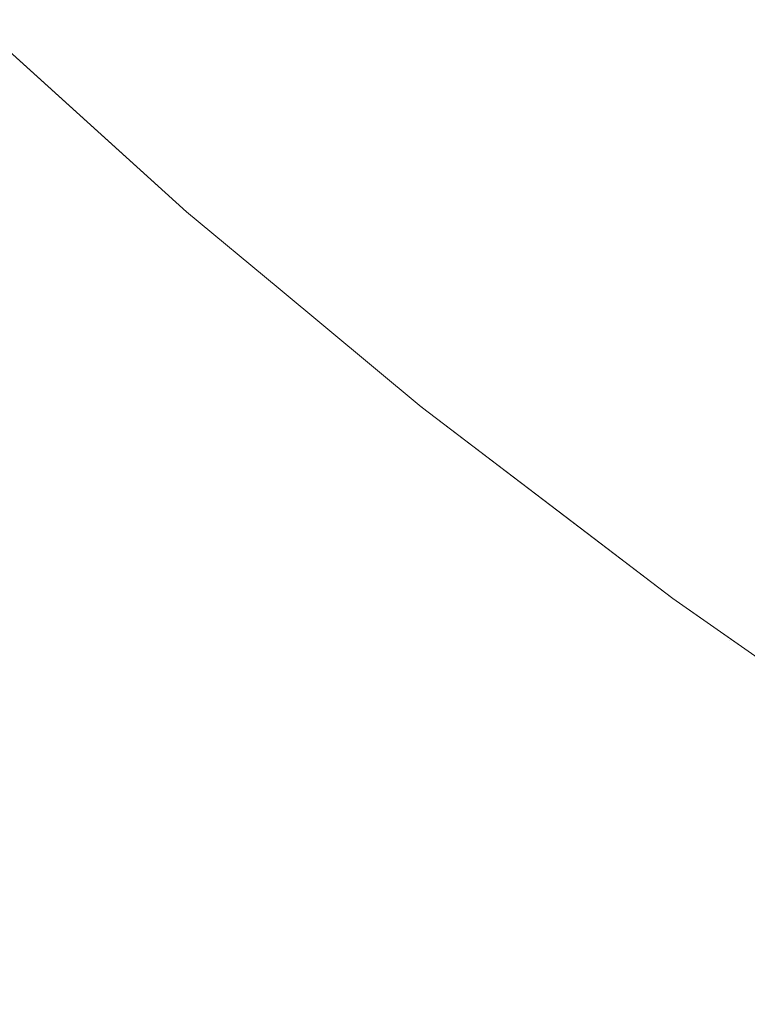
# Model space of a CAD drawing. Header units: centimetres. Extents: x -44.1 to 45.2, y 4.2 to 6.
# Tile 154 of 256: x -14.0431 to -14.0184, y 4.5599 to 4.5934. Entities that reach past the tile are written whole.
import ezdxf

# ---------------------------------------------------------------- set-up
doc = ezdxf.new("R2010")
doc.units = ezdxf.units.CM
doc.header["$LTSCALE"] = 2.54
doc.layers.add('Lucido design-1', color=7, linetype='Continuous')

# ---------------------------------------------------------------- blocks, each defined once
blk = doc.blocks.new('Gruppo-4-1')
at = {"color": 7, "linetype": 'Continuous', "lineweight": 9}
blk.add_3dface([(-43.918995, 5.900212, -2276.22217), (-43.918995, 4.300212, -2276.22217), (45.04592, 4.300212, -2276.22217), (45.04592, 5.900212, -2276.22217)], dxfattribs=at)
for points, invisible_edges in [([(-14.029356, 4.597718, -2276.678496), (-14.025119, 4.593876, -2276.678496), (-14.026603, 4.593277, -2276.680769), (-14.030863, 4.597141, -2276.680769)], 15), ([(-14.04173, 4.592984, -2276.706291), (-14.045943, 4.597013, -2276.706291), (-14.045369, 4.597221, -2276.703974), (-14.041165, 4.593201, -2276.703974)], 15), ([(-14.041165, 4.593201, -2276.703974), (-14.045369, 4.597221, -2276.703974), (-14.044712, 4.59746, -2276.701649), (-14.040518, 4.593448, -2276.701649)], 15), ([(-14.042215, 4.592799, -2276.7086), (-14.046435, 4.596835, -2276.7086), (-14.045943, 4.597013, -2276.706291), (-14.04173, 4.592984, -2276.706291)], 15), ([(-14.030863, 4.597141, -2276.680769), (-14.026603, 4.593277, -2276.680769), (-14.028001, 4.592714, -2276.683058), (-14.032283, 4.596598, -2276.683058)], 15), ([(-14.043202, 4.592422, -2276.715456), (-14.047437, 4.596472, -2276.715456), (-14.04718, 4.596564, -2276.713185), (-14.042949, 4.592518, -2276.713185)], 15), ([(-14.042949, 4.592518, -2276.713185), (-14.04718, 4.596564, -2276.713185), (-14.046847, 4.596685, -2276.710899), (-14.042621, 4.592644, -2276.710899)], 15), ([(-14.042621, 4.592644, -2276.710899), (-14.046847, 4.596685, -2276.710899), (-14.046435, 4.596835, -2276.7086), (-14.042215, 4.592799, -2276.7086)], 15), ([(-14.032283, 4.596598, -2276.683058), (-14.028001, 4.592714, -2276.683058), (-14.029312, 4.592185, -2276.68536), (-14.033616, 4.596088, -2276.68536)], 15), ([(-14.015792, 4.59212, -2276.671794), (-14.020157, 4.595877, -2276.671794), (-14.018335, 4.596611, -2276.669608), (-14.014, 4.592881, -2276.669608)], 15), ([(-14.033616, 4.596088, -2276.68536), (-14.029312, 4.592185, -2276.68536), (-14.030538, 4.591691, -2276.687674), (-14.034861, 4.595612, -2276.687674)], 15), ([(-14.017501, 4.591394, -2276.674006), (-14.021896, 4.595175, -2276.674006), (-14.020157, 4.595877, -2276.671794), (-14.015792, 4.59212, -2276.671794)], 15), ([(-14.034861, 4.595612, -2276.687674), (-14.030538, 4.591691, -2276.687674), (-14.031678, 4.591231, -2276.689995), (-14.036019, 4.595169, -2276.689995)], 15), ([(-14.036019, 4.595169, -2276.689995), (-14.031678, 4.591231, -2276.689995), (-14.032732, 4.590806, -2276.692323), (-14.03709, 4.594759, -2276.692323)], 15), ([(-14.019128, 4.590702, -2276.676241), (-14.02355, 4.594508, -2276.676241), (-14.021896, 4.595175, -2276.674006), (-14.017501, 4.591394, -2276.674006)], 15), ([(-14.03709, 4.594759, -2276.692323), (-14.032732, 4.590806, -2276.692323), (-14.033701, 4.590415, -2276.694654), (-14.038075, 4.594383, -2276.694654)], 15), ([(-14.038075, 4.594383, -2276.694654), (-14.033701, 4.590415, -2276.694654), (-14.034586, 4.590059, -2276.696987), (-14.038974, 4.594039, -2276.696987)], 15), ([(-14.02067, 4.590047, -2276.678496), (-14.025119, 4.593876, -2276.678496), (-14.02355, 4.594508, -2276.676241), (-14.019128, 4.590702, -2276.676241)], 15), ([(-14.038974, 4.594039, -2276.696987), (-14.034586, 4.590059, -2276.696987), (-14.035387, 4.589736, -2276.699319), (-14.039788, 4.593727, -2276.699319)], 15), ([(-14.022129, 4.589427, -2276.680769), (-14.026603, 4.593277, -2276.680769), (-14.025119, 4.593876, -2276.678496), (-14.02067, 4.590047, -2276.678496)], 15), ([(-14.039788, 4.593727, -2276.699319), (-14.035387, 4.589736, -2276.699319), (-14.036105, 4.589446, -2276.701649), (-14.040518, 4.593448, -2276.701649)], 15), ([(-14.037456, 4.58685, -2276.92217), (-14.043501, 4.592321, -2276.92217), (-14.044674, 4.593383, -2276.72217), (-14.039036, 4.588281, -2276.72217)], 10), ([(-14.043485, 4.592313, -2276.71995), (-14.039026, 4.588268, -2276.71995), (-14.039036, 4.588281, -2276.72217), (-14.044674, 4.593383, -2276.72217)], 11), ([(-14.041165, 4.593201, -2276.703974), (-14.036742, 4.589189, -2276.703974), (-14.037299, 4.588965, -2276.706291), (-14.04173, 4.592984, -2276.706291)], 15), ([(-14.040518, 4.593448, -2276.701649), (-14.036105, 4.589446, -2276.701649), (-14.036742, 4.589189, -2276.703974), (-14.041165, 4.593201, -2276.703974)], 15), ([(-14.023503, 4.588843, -2276.683058), (-14.028001, 4.592714, -2276.683058), (-14.026603, 4.593277, -2276.680769), (-14.022129, 4.589427, -2276.680769)], 15), ([(-14.04173, 4.592984, -2276.706291), (-14.037299, 4.588965, -2276.706291), (-14.037776, 4.588772, -2276.7086), (-14.042215, 4.592799, -2276.7086)], 15), ([(-14.042949, 4.592518, -2276.713185), (-14.038498, 4.588481, -2276.713185), (-14.038747, 4.588381, -2276.715456), (-14.043202, 4.592422, -2276.715456)], 15), ([(-14.042621, 4.592644, -2276.710899), (-14.038175, 4.588611, -2276.710899), (-14.038498, 4.588481, -2276.713185), (-14.042949, 4.592518, -2276.713185)], 15), ([(-14.042215, 4.592799, -2276.7086), (-14.037776, 4.588772, -2276.7086), (-14.038175, 4.588611, -2276.710899), (-14.042621, 4.592644, -2276.710899)], 15), ([(-14.024793, 4.588295, -2276.68536), (-14.029312, 4.592185, -2276.68536), (-14.028001, 4.592714, -2276.683058), (-14.023503, 4.588843, -2276.683058)], 15), ([(-14.043813, 4.592188, -2276.928615), (-14.039349, 4.588138, -2276.928615), (-14.039518, 4.58807, -2276.930287), (-14.043985, 4.592122, -2276.930287)], 15), ([(-14.043682, 4.592238, -2276.926967), (-14.03922, 4.58819, -2276.926967), (-14.039349, 4.588138, -2276.928615), (-14.043813, 4.592188, -2276.928615)], 15), ([(-14.043591, 4.592273, -2276.925344), (-14.03913, 4.588226, -2276.925344), (-14.03922, 4.58819, -2276.926967), (-14.043682, 4.592238, -2276.926967)], 15), ([(-14.039077, 4.588248, -2276.923745), (-14.03913, 4.588226, -2276.925344), (-14.043591, 4.592273, -2276.925344), (-14.043537, 4.592293, -2276.923745)], 15), ([(-14.043537, 4.592293, -2276.923745), (-14.043501, 4.592321, -2276.92217), (-14.037456, 4.58685, -2276.92217), (-14.039077, 4.588248, -2276.923745)], 13), ([(-14.04338, 4.592354, -2276.717712), (-14.038922, 4.58831, -2276.717712), (-14.039026, 4.588268, -2276.71995), (-14.043485, 4.592313, -2276.71995)], 15), ([(-14.043202, 4.592422, -2276.715456), (-14.038747, 4.588381, -2276.715456), (-14.038922, 4.58831, -2276.717712), (-14.04338, 4.592354, -2276.717712)], 15), ([(-14.025997, 4.587783, -2276.687674), (-14.030538, 4.591691, -2276.687674), (-14.029312, 4.592185, -2276.68536), (-14.024793, 4.588295, -2276.68536)], 15), ([(-14.044461, 4.59194, -2276.933702), (-14.039986, 4.587881, -2276.933702), (-14.040289, 4.587759, -2276.935444), (-14.044768, 4.591822, -2276.935444)], 15), ([(-14.044201, 4.59204, -2276.931982), (-14.03973, 4.587985, -2276.931982), (-14.039986, 4.587881, -2276.933702), (-14.044461, 4.59194, -2276.933702)], 15), ([(-14.043985, 4.592122, -2276.930287), (-14.039518, 4.58807, -2276.930287), (-14.03973, 4.587985, -2276.931982), (-14.044201, 4.59204, -2276.931982)], 15), ([(-14.045532, 4.59153, -2276.938998), (-14.04104, 4.587456, -2276.938998), (-14.041493, 4.587274, -2276.940809), (-14.045992, 4.591354, -2276.940809)], 15), ([(-14.045125, 4.591686, -2276.93721), (-14.040639, 4.587618, -2276.93721), (-14.04104, 4.587456, -2276.938998), (-14.045532, 4.59153, -2276.938998)], 15), ([(-14.044768, 4.591822, -2276.935444), (-14.040289, 4.587759, -2276.935444), (-14.040639, 4.587618, -2276.93721), (-14.045125, 4.591686, -2276.93721)], 15), ([(-14.027118, 4.587307, -2276.689995), (-14.031678, 4.591231, -2276.689995), (-14.030538, 4.591691, -2276.687674), (-14.025997, 4.587783, -2276.687674)], 15), ([(-14.046507, 4.591157, -2276.942641), (-14.042, 4.587069, -2276.942641), (-14.042563, 4.586842, -2276.944493), (-14.04708, 4.590938, -2276.944493)], 15), ([(-14.045992, 4.591354, -2276.940809), (-14.041493, 4.587274, -2276.940809), (-14.042, 4.587069, -2276.942641), (-14.046507, 4.591157, -2276.942641)], 15), ([(-14.028154, 4.586867, -2276.692323), (-14.032732, 4.590806, -2276.692323), (-14.031678, 4.591231, -2276.689995), (-14.027118, 4.587307, -2276.689995)], 15), ([(-14.017501, 4.591394, -2276.674006), (-14.012893, 4.58763, -2276.674006), (-14.014491, 4.586915, -2276.676241), (-14.019128, 4.590702, -2276.676241)], 15), ([(-14.04708, 4.590938, -2276.944493), (-14.042563, 4.586842, -2276.944493), (-14.043185, 4.586591, -2276.946366), (-14.047712, 4.590697, -2276.946366)], 15), ([(-14.029107, 4.586462, -2276.694654), (-14.033701, 4.590415, -2276.694654), (-14.032732, 4.590806, -2276.692323), (-14.028154, 4.586867, -2276.692323)], 15), ([(-14.019128, 4.590702, -2276.676241), (-14.014491, 4.586915, -2276.676241), (-14.016005, 4.586237, -2276.678496), (-14.02067, 4.590047, -2276.678496)], 15), ([(-14.029977, 4.586093, -2276.696987), (-14.034586, 4.590059, -2276.696987), (-14.033701, 4.590415, -2276.694654), (-14.029107, 4.586462, -2276.694654)], 15), ([(-14.030765, 4.585758, -2276.699319), (-14.035387, 4.589736, -2276.699319), (-14.034586, 4.590059, -2276.696987), (-14.029977, 4.586093, -2276.696987)], 15), ([(-14.02067, 4.590047, -2276.678496), (-14.016005, 4.586237, -2276.678496), (-14.017438, 4.585596, -2276.680769), (-14.022129, 4.589427, -2276.680769)], 15), ([(-14.031471, 4.585458, -2276.701649), (-14.036105, 4.589446, -2276.701649), (-14.035387, 4.589736, -2276.699319), (-14.030765, 4.585758, -2276.699319)], 15), ([(-14.032644, 4.584959, -2276.706291), (-14.037299, 4.588965, -2276.706291), (-14.036742, 4.589189, -2276.703974), (-14.032097, 4.585192, -2276.703974)], 15), ([(-14.032097, 4.585192, -2276.703974), (-14.036742, 4.589189, -2276.703974), (-14.036105, 4.589446, -2276.701649), (-14.031471, 4.585458, -2276.701649)], 15), ([(-14.022129, 4.589427, -2276.680769), (-14.017438, 4.585596, -2276.680769), (-14.018787, 4.584992, -2276.683058), (-14.023503, 4.588843, -2276.683058)], 15), ([(-14.033113, 4.58476, -2276.7086), (-14.037776, 4.588772, -2276.7086), (-14.037299, 4.588965, -2276.706291), (-14.032644, 4.584959, -2276.706291)], 15), ([(-14.023503, 4.588843, -2276.683058), (-14.018787, 4.584992, -2276.683058), (-14.020053, 4.584425, -2276.68536), (-14.024793, 4.588295, -2276.68536)], 15), ([(-14.034068, 4.584354, -2276.715456), (-14.038747, 4.588381, -2276.715456), (-14.038498, 4.588481, -2276.713185), (-14.033824, 4.584458, -2276.713185)], 15), ([(-14.033824, 4.584458, -2276.713185), (-14.038498, 4.588481, -2276.713185), (-14.038175, 4.588611, -2276.710899), (-14.033506, 4.584593, -2276.710899)], 15), ([(-14.033506, 4.584593, -2276.710899), (-14.038175, 4.588611, -2276.710899), (-14.037776, 4.588772, -2276.7086), (-14.033113, 4.58476, -2276.7086)], 15), ([(-14.034826, 4.584032, -2276.930287), (-14.039518, 4.58807, -2276.930287), (-14.039349, 4.588138, -2276.928615), (-14.03466, 4.584103, -2276.928615)], 15), ([(-14.03466, 4.584103, -2276.928615), (-14.039349, 4.588138, -2276.928615), (-14.03922, 4.58819, -2276.926967), (-14.034533, 4.584157, -2276.926967)], 15), ([(-14.034533, 4.584157, -2276.926967), (-14.03922, 4.58819, -2276.926967), (-14.03913, 4.588226, -2276.925344), (-14.034445, 4.584194, -2276.925344)], 15), ([(-14.034393, 4.584216, -2276.923745), (-14.034445, 4.584194, -2276.925344), (-14.03913, 4.588226, -2276.925344), (-14.039077, 4.588248, -2276.923745)], 15), ([(-14.034393, 4.584216, -2276.923745), (-14.039077, 4.588248, -2276.923745), (-14.037456, 4.58685, -2276.92217)], 11), ([(-14.039036, 4.588281, -2276.72217), (-14.037456, 4.58685, -2276.72217), (-14.037456, 4.58685, -2276.92217)], 10), ([(-14.037456, 4.58685, -2276.72217), (-14.039036, 4.588281, -2276.72217), (-14.039026, 4.588268, -2276.71995)], 10), ([(-14.034342, 4.584238, -2276.71995), (-14.039026, 4.588268, -2276.71995), (-14.038922, 4.58831, -2276.717712), (-14.03424, 4.584281, -2276.717712)], 15), ([(-14.037456, 4.58685, -2276.72217), (-14.039026, 4.588268, -2276.71995), (-14.034342, 4.584238, -2276.71995)], 11), ([(-14.03424, 4.584281, -2276.717712), (-14.038922, 4.58831, -2276.717712), (-14.038747, 4.588381, -2276.715456), (-14.034068, 4.584354, -2276.715456)], 15), ([(-14.024793, 4.588295, -2276.68536), (-14.020053, 4.584425, -2276.68536), (-14.021237, 4.583895, -2276.687674), (-14.025997, 4.587783, -2276.687674)], 15), ([(-14.035584, 4.58371, -2276.935444), (-14.040289, 4.587759, -2276.935444), (-14.039986, 4.587881, -2276.933702), (-14.035286, 4.583837, -2276.933702)], 15), ([(-14.035286, 4.583837, -2276.933702), (-14.039986, 4.587881, -2276.933702), (-14.03973, 4.587985, -2276.931982), (-14.035034, 4.583944, -2276.931982)], 15), ([(-14.035034, 4.583944, -2276.931982), (-14.03973, 4.587985, -2276.931982), (-14.039518, 4.58807, -2276.930287), (-14.034826, 4.584032, -2276.930287)], 15), ([(-14.036322, 4.583397, -2276.938998), (-14.04104, 4.587456, -2276.938998), (-14.040639, 4.587618, -2276.93721), (-14.035928, 4.583564, -2276.93721)], 15), ([(-14.035928, 4.583564, -2276.93721), (-14.040639, 4.587618, -2276.93721), (-14.040289, 4.587759, -2276.935444), (-14.035584, 4.58371, -2276.935444)], 15), ([(-14.025997, 4.587783, -2276.687674), (-14.021237, 4.583895, -2276.687674), (-14.022337, 4.583402, -2276.689995), (-14.027118, 4.587307, -2276.689995)], 15), ([(-14.037266, 4.582995, -2276.942641), (-14.042, 4.587069, -2276.942641), (-14.041493, 4.587274, -2276.940809), (-14.036768, 4.583207, -2276.940809)], 15), ([(-14.036768, 4.583207, -2276.940809), (-14.041493, 4.587274, -2276.940809), (-14.04104, 4.587456, -2276.938998), (-14.036322, 4.583397, -2276.938998)], 15), ([(-14.027118, 4.587307, -2276.689995), (-14.022337, 4.583402, -2276.689995), (-14.023355, 4.582947, -2276.692323), (-14.028154, 4.586867, -2276.692323)], 15), ([(-14.038432, 4.5825, -2276.946366), (-14.043185, 4.586591, -2276.946366), (-14.042563, 4.586842, -2276.944493), (-14.03782, 4.58276, -2276.944493)], 15), ([(-14.03782, 4.58276, -2276.944493), (-14.042563, 4.586842, -2276.944493), (-14.042, 4.587069, -2276.942641), (-14.037266, 4.582995, -2276.942641)], 15), ([(-14.037456, 4.58685, -2276.92217), (-14.034342, 4.584264, -2276.92217), (-14.034393, 4.584216, -2276.923745)], 10), ([(-14.034342, 4.584264, -2276.92217), (-14.037456, 4.58685, -2276.92217), (-14.037456, 4.58685, -2276.72217), (-14.034342, 4.584264, -2276.72217)], 10), ([(-14.034342, 4.584238, -2276.71995), (-14.034342, 4.584264, -2276.72217), (-14.037456, 4.58685, -2276.72217)], 9), ([(-14.028154, 4.586867, -2276.692323), (-14.023355, 4.582947, -2276.692323), (-14.02429, 4.582528, -2276.694654), (-14.029107, 4.586462, -2276.694654)], 15), ([(-14.039103, 4.582215, -2276.948259), (-14.043868, 4.586316, -2276.948259), (-14.043185, 4.586591, -2276.946366), (-14.038432, 4.5825, -2276.946366)], 15), ([(-14.029107, 4.586462, -2276.694654), (-14.02429, 4.582528, -2276.694654), (-14.025145, 4.582146, -2276.696987), (-14.029977, 4.586093, -2276.696987)], 15), ([(-14.039835, 4.581904, -2276.95017), (-14.044613, 4.586016, -2276.95017), (-14.043868, 4.586316, -2276.948259), (-14.039103, 4.582215, -2276.948259)], 15), ([(-14.040632, 4.581565, -2276.952099), (-14.045424, 4.585689, -2276.952099), (-14.044613, 4.586016, -2276.95017), (-14.039835, 4.581904, -2276.95017)], 15), ([(-14.029977, 4.586093, -2276.696987), (-14.025145, 4.582146, -2276.696987), (-14.025918, 4.581799, -2276.699319), (-14.030765, 4.585758, -2276.699319)], 15), ([(-14.041495, 4.581199, -2276.954044), (-14.046301, 4.585335, -2276.954044), (-14.045424, 4.585689, -2276.952099), (-14.040632, 4.581565, -2276.952099)], 15), ([(-14.031471, 4.585458, -2276.701649), (-14.026612, 4.581489, -2276.701649), (-14.027227, 4.581214, -2276.703974), (-14.032097, 4.585192, -2276.703974)], 15), ([(-14.030765, 4.585758, -2276.699319), (-14.025918, 4.581799, -2276.699319), (-14.026612, 4.581489, -2276.701649), (-14.031471, 4.585458, -2276.701649)], 15), ([(-14.018787, 4.584992, -2276.683058), (-14.017438, 4.585596, -2276.680769), (-14.012527, 4.581788, -2276.680769), (-14.01385, 4.581164, -2276.683058)], 15), ([(-14.042426, 4.580803, -2276.956004), (-14.047248, 4.584953, -2276.956004), (-14.046301, 4.585335, -2276.954044), (-14.041495, 4.581199, -2276.954044)], 15), ([(-14.032097, 4.585192, -2276.703974), (-14.027227, 4.581214, -2276.703974), (-14.027764, 4.580973, -2276.706291), (-14.032644, 4.584959, -2276.706291)], 15), ([(-14.043427, 4.580378, -2276.957979), (-14.048266, 4.584543, -2276.957979), (-14.047248, 4.584953, -2276.956004), (-14.042426, 4.580803, -2276.956004)], 15), ([(-14.032644, 4.584959, -2276.706291), (-14.027764, 4.580973, -2276.706291), (-14.028224, 4.580767, -2276.7086), (-14.033113, 4.58476, -2276.7086)], 15), ([(-14.01385, 4.581164, -2276.683058), (-14.015092, 4.580578, -2276.68536), (-14.020053, 4.584425, -2276.68536), (-14.018787, 4.584992, -2276.683058)], 15), ([(-14.033824, 4.584458, -2276.713185), (-14.028922, 4.580455, -2276.713185), (-14.029162, 4.580347, -2276.715456), (-14.034068, 4.584354, -2276.715456)], 15), ([(-14.033506, 4.584593, -2276.710899), (-14.02861, 4.580594, -2276.710899), (-14.028922, 4.580455, -2276.713185), (-14.033824, 4.584458, -2276.713185)], 15), ([(-14.033113, 4.58476, -2276.7086), (-14.028224, 4.580767, -2276.7086), (-14.02861, 4.580594, -2276.710899), (-14.033506, 4.584593, -2276.710899)], 15), ([(-14.034533, 4.584157, -2276.926967), (-14.029619, 4.580143, -2276.926967), (-14.029743, 4.580087, -2276.928615), (-14.03466, 4.584103, -2276.928615)], 15), ([(-14.034445, 4.584194, -2276.925344), (-14.029532, 4.580182, -2276.925344), (-14.029619, 4.580143, -2276.926967), (-14.034533, 4.584157, -2276.926967)], 15), ([(-14.029481, 4.580205, -2276.923745), (-14.029532, 4.580182, -2276.925344), (-14.034445, 4.584194, -2276.925344), (-14.034393, 4.584216, -2276.923745)], 15), ([(-14.029481, 4.580205, -2276.923745), (-14.034393, 4.584216, -2276.923745), (-14.034342, 4.584264, -2276.92217)], 11), ([(-14.03424, 4.584281, -2276.717712), (-14.029331, 4.580272, -2276.717712), (-14.029431, 4.580227, -2276.71995), (-14.034342, 4.584238, -2276.71995)], 15), ([(-14.034342, 4.584264, -2276.92217), (-14.029464, 4.580212, -2276.92217), (-14.029481, 4.580205, -2276.923745)], 10), ([(-14.034342, 4.584264, -2276.72217), (-14.029464, 4.580212, -2276.72217), (-14.029464, 4.580212, -2276.92217), (-14.034342, 4.584264, -2276.92217)], 10), ([(-14.029464, 4.580212, -2276.72217), (-14.034342, 4.584264, -2276.72217), (-14.034342, 4.584238, -2276.71995)], 10), ([(-14.034342, 4.584238, -2276.71995), (-14.029431, 4.580227, -2276.71995), (-14.029464, 4.580212, -2276.72217)], 11), ([(-14.034068, 4.584354, -2276.715456), (-14.029162, 4.580347, -2276.715456), (-14.029331, 4.580272, -2276.717712), (-14.03424, 4.584281, -2276.717712)], 15), ([(-14.021237, 4.583895, -2276.687674), (-14.020053, 4.584425, -2276.68536), (-14.015092, 4.580578, -2276.68536), (-14.016253, 4.580031, -2276.687674)], 15), ([(-14.035286, 4.583837, -2276.933702), (-14.030358, 4.579812, -2276.933702), (-14.03065, 4.579681, -2276.935444), (-14.035584, 4.58371, -2276.935444)], 15), ([(-14.035034, 4.583944, -2276.931982), (-14.030111, 4.579922, -2276.931982), (-14.030358, 4.579812, -2276.933702), (-14.035286, 4.583837, -2276.933702)], 15), ([(-14.034826, 4.584032, -2276.930287), (-14.029906, 4.580014, -2276.930287), (-14.030111, 4.579922, -2276.931982), (-14.035034, 4.583944, -2276.931982)], 15), ([(-14.03466, 4.584103, -2276.928615), (-14.029743, 4.580087, -2276.928615), (-14.029906, 4.580014, -2276.930287), (-14.034826, 4.584032, -2276.930287)], 15), ([(-14.016253, 4.580031, -2276.687674), (-14.017332, 4.579522, -2276.689995), (-14.022337, 4.583402, -2276.689995), (-14.021237, 4.583895, -2276.687674)], 15), ([(-14.035928, 4.583564, -2276.93721), (-14.030989, 4.57953, -2276.93721), (-14.031376, 4.579356, -2276.938998), (-14.036322, 4.583397, -2276.938998)], 15), ([(-14.035584, 4.58371, -2276.935444), (-14.03065, 4.579681, -2276.935444), (-14.030989, 4.57953, -2276.93721), (-14.035928, 4.583564, -2276.93721)], 15), ([(-14.036768, 4.583207, -2276.940809), (-14.031813, 4.579161, -2276.940809), (-14.032303, 4.578941, -2276.942641), (-14.037266, 4.582995, -2276.942641)], 15), ([(-14.036322, 4.583397, -2276.938998), (-14.031376, 4.579356, -2276.938998), (-14.031813, 4.579161, -2276.940809), (-14.036768, 4.583207, -2276.940809)], 15), ([(-14.023355, 4.582947, -2276.692323), (-14.022337, 4.583402, -2276.689995), (-14.017332, 4.579522, -2276.689995), (-14.01833, 4.579051, -2276.692323)], 15), ([(-14.037266, 4.582995, -2276.942641), (-14.032303, 4.578941, -2276.942641), (-14.032847, 4.578698, -2276.944493), (-14.03782, 4.58276, -2276.944493)], 15), ([(-14.01833, 4.579051, -2276.692323), (-14.019248, 4.578618, -2276.694654), (-14.02429, 4.582528, -2276.694654), (-14.023355, 4.582947, -2276.692323)], 15), ([(-14.038432, 4.5825, -2276.946366), (-14.033447, 4.578429, -2276.946366), (-14.034106, 4.578134, -2276.948259), (-14.039103, 4.582215, -2276.948259)], 15), ([(-14.03782, 4.58276, -2276.944493), (-14.032847, 4.578698, -2276.944493), (-14.033447, 4.578429, -2276.946366), (-14.038432, 4.5825, -2276.946366)], 15), ([(-14.025145, 4.582146, -2276.696987), (-14.02429, 4.582528, -2276.694654), (-14.019248, 4.578618, -2276.694654), (-14.020086, 4.578223, -2276.696987)], 15), ([(-14.039103, 4.582215, -2276.948259), (-14.034106, 4.578134, -2276.948259), (-14.034826, 4.577812, -2276.95017), (-14.039835, 4.581904, -2276.95017)], 15), ([(-14.020086, 4.578223, -2276.696987), (-14.020844, 4.577866, -2276.699319), (-14.025918, 4.581799, -2276.699319), (-14.025145, 4.582146, -2276.696987)], 15), ([(-14.039835, 4.581904, -2276.95017), (-14.034826, 4.577812, -2276.95017), (-14.035608, 4.577462, -2276.952099), (-14.040632, 4.581565, -2276.952099)], 15), ([(-14.026612, 4.581489, -2276.701649), (-14.025918, 4.581799, -2276.699319), (-14.020844, 4.577866, -2276.699319), (-14.021525, 4.577545, -2276.701649)], 15), ([(-14.040632, 4.581565, -2276.952099), (-14.035608, 4.577462, -2276.952099), (-14.036455, 4.577083, -2276.954044), (-14.041495, 4.581199, -2276.954044)], 15), ([(-14.021525, 4.577545, -2276.701649), (-14.022128, 4.57726, -2276.703974), (-14.027227, 4.581214, -2276.703974), (-14.026612, 4.581489, -2276.701649)], 15), ([(-14.041495, 4.581199, -2276.954044), (-14.036455, 4.577083, -2276.954044), (-14.037369, 4.576673, -2276.956004), (-14.042426, 4.580803, -2276.956004)], 15), ([(-14.027764, 4.580973, -2276.706291), (-14.027227, 4.581214, -2276.703974), (-14.022128, 4.57726, -2276.703974), (-14.022654, 4.577012, -2276.706291)], 15), ([(-14.042426, 4.580803, -2276.956004), (-14.037369, 4.576673, -2276.956004), (-14.038352, 4.576233, -2276.957979), (-14.043427, 4.580378, -2276.957979)], 15), ([(-14.02861, 4.580594, -2276.710899), (-14.028224, 4.580767, -2276.7086), (-14.023106, 4.576799, -2276.7086), (-14.023485, 4.57662, -2276.710899)], 15), ([(-14.022654, 4.577012, -2276.706291), (-14.023106, 4.576799, -2276.7086), (-14.028224, 4.580767, -2276.7086), (-14.027764, 4.580973, -2276.706291)], 15), ([(-14.029162, 4.580347, -2276.715456), (-14.028922, 4.580455, -2276.713185), (-14.023791, 4.576476, -2276.713185), (-14.024026, 4.576365, -2276.715456)], 15), ([(-14.023485, 4.57662, -2276.710899), (-14.023791, 4.576476, -2276.713185), (-14.028922, 4.580455, -2276.713185), (-14.02861, 4.580594, -2276.710899)], 15), ([(-14.043427, 4.580378, -2276.957979), (-14.038352, 4.576233, -2276.957979), (-14.039407, 4.575761, -2276.959966), (-14.044501, 4.579922, -2276.959966)], 15), ([(-14.024474, 4.576154, -2276.926967), (-14.024596, 4.576097, -2276.928615), (-14.029743, 4.580087, -2276.928615), (-14.029619, 4.580143, -2276.926967)], 15), ([(-14.029619, 4.580143, -2276.926967), (-14.029532, 4.580182, -2276.925344), (-14.024389, 4.576194, -2276.925344), (-14.024474, 4.576154, -2276.926967)], 15), ([(-14.024339, 4.576218, -2276.923745), (-14.024389, 4.576194, -2276.925344), (-14.029532, 4.580182, -2276.925344), (-14.029481, 4.580205, -2276.923745)], 15), ([(-14.024339, 4.576218, -2276.923745), (-14.029481, 4.580205, -2276.923745), (-14.029464, 4.580212, -2276.92217)], 11), ([(-14.02429, 4.576268, -2276.72217), (-14.029464, 4.580212, -2276.72217), (-14.029431, 4.580227, -2276.71995)], 10), ([(-14.029464, 4.580212, -2276.92217), (-14.020896, 4.57368, -2276.92217), (-14.024339, 4.576218, -2276.923745)], 10), ([(-14.020896, 4.57368, -2276.92217), (-14.029464, 4.580212, -2276.92217), (-14.029464, 4.580212, -2276.72217), (-14.02429, 4.576268, -2276.72217)], 10), ([(-14.029431, 4.580227, -2276.71995), (-14.029331, 4.580272, -2276.717712), (-14.024192, 4.576287, -2276.717712), (-14.02429, 4.576241, -2276.71995)], 15), ([(-14.029431, 4.580227, -2276.71995), (-14.02429, 4.576241, -2276.71995), (-14.02429, 4.576268, -2276.72217)], 11), ([(-14.024026, 4.576365, -2276.715456), (-14.024192, 4.576287, -2276.717712), (-14.029331, 4.580272, -2276.717712), (-14.029162, 4.580347, -2276.715456)], 15), ([(-14.044501, 4.579922, -2276.959966), (-14.039407, 4.575761, -2276.959966), (-14.040535, 4.575256, -2276.961965), (-14.045649, 4.579434, -2276.961965)], 15), ([(-14.025199, 4.575812, -2276.933702), (-14.025486, 4.575677, -2276.935444), (-14.03065, 4.579681, -2276.935444), (-14.030358, 4.579812, -2276.933702)], 15), ([(-14.030358, 4.579812, -2276.933702), (-14.030111, 4.579922, -2276.931982), (-14.024957, 4.575926, -2276.931982), (-14.025199, 4.575812, -2276.933702)], 15), ([(-14.024756, 4.576021, -2276.930287), (-14.024957, 4.575926, -2276.931982), (-14.030111, 4.579922, -2276.931982), (-14.029906, 4.580014, -2276.930287)], 15), ([(-14.029906, 4.580014, -2276.930287), (-14.029743, 4.580087, -2276.928615), (-14.024596, 4.576097, -2276.928615), (-14.024756, 4.576021, -2276.930287)], 15), ([(-14.045649, 4.579434, -2276.961965), (-14.040535, 4.575256, -2276.961965), (-14.041738, 4.574718, -2276.963974), (-14.046874, 4.578913, -2276.963974)], 15), ([(-14.025818, 4.57552, -2276.93721), (-14.026197, 4.575341, -2276.938998), (-14.031376, 4.579356, -2276.938998), (-14.030989, 4.57953, -2276.93721)], 15), ([(-14.030989, 4.57953, -2276.93721), (-14.03065, 4.579681, -2276.935444), (-14.025486, 4.575677, -2276.935444), (-14.025818, 4.57552, -2276.93721)], 15), ([(-14.026626, 4.575139, -2276.940809), (-14.027106, 4.574913, -2276.942641), (-14.032303, 4.578941, -2276.942641), (-14.031813, 4.579161, -2276.940809)], 15), ([(-14.031813, 4.579161, -2276.940809), (-14.031376, 4.579356, -2276.938998), (-14.026197, 4.575341, -2276.938998), (-14.026626, 4.575139, -2276.940809)], 15), ([(-14.046874, 4.578913, -2276.963974), (-14.041738, 4.574718, -2276.963974), (-14.043018, 4.574145, -2276.96599), (-14.048178, 4.578359, -2276.96599)], 15), ([(-14.032847, 4.578698, -2276.944493), (-14.032303, 4.578941, -2276.942641), (-14.027106, 4.574913, -2276.942641), (-14.02764, 4.574661, -2276.944493)], 15), ([(-14.013078, 4.575186, -2276.692323), (-14.013977, 4.574739, -2276.694654), (-14.019248, 4.578618, -2276.694654), (-14.01833, 4.579051, -2276.692323)], 15), ([(-14.034106, 4.578134, -2276.948259), (-14.033447, 4.578429, -2276.946366), (-14.028229, 4.574383, -2276.946366), (-14.028875, 4.574079, -2276.948259)], 15), ([(-14.02764, 4.574661, -2276.944493), (-14.028229, 4.574383, -2276.946366), (-14.033447, 4.578429, -2276.946366), (-14.032847, 4.578698, -2276.944493)], 15), ([(-14.020086, 4.578223, -2276.696987), (-14.019248, 4.578618, -2276.694654), (-14.013977, 4.574739, -2276.694654), (-14.014797, 4.574331, -2276.696987)], 15), ([(-14.048178, 4.578359, -2276.96599), (-14.043018, 4.574145, -2276.96599), (-14.044378, 4.573536, -2276.968013), (-14.049563, 4.577771, -2276.968013)], 15), ([(-14.028875, 4.574079, -2276.948259), (-14.029581, 4.573746, -2276.95017), (-14.034826, 4.577812, -2276.95017), (-14.034106, 4.578134, -2276.948259)], 15), ([(-14.014797, 4.574331, -2276.696987), (-14.015541, 4.573962, -2276.699319), (-14.020844, 4.577866, -2276.699319), (-14.020086, 4.578223, -2276.696987)], 15), ([(-14.035608, 4.577462, -2276.952099), (-14.034826, 4.577812, -2276.95017), (-14.029581, 4.573746, -2276.95017), (-14.030348, 4.573384, -2276.952099)], 15), ([(-14.021525, 4.577545, -2276.701649), (-14.020844, 4.577866, -2276.699319), (-14.015541, 4.573962, -2276.699319), (-14.016207, 4.573631, -2276.701649)], 15), ([(-14.030348, 4.573384, -2276.952099), (-14.031179, 4.572992, -2276.954044), (-14.036455, 4.577083, -2276.954044), (-14.035608, 4.577462, -2276.952099)], 15), ([(-14.016207, 4.573631, -2276.701649), (-14.016798, 4.573338, -2276.703974), (-14.022128, 4.57726, -2276.703974), (-14.021525, 4.577545, -2276.701649)], 15), ([(-14.037369, 4.576673, -2276.956004), (-14.036455, 4.577083, -2276.954044), (-14.031179, 4.572992, -2276.954044), (-14.032076, 4.572569, -2276.956004)], 15), ([(-14.022654, 4.577012, -2276.706291), (-14.022128, 4.57726, -2276.703974), (-14.016798, 4.573338, -2276.703974), (-14.017314, 4.573081, -2276.706291)], 15), ([(-14.023485, 4.57662, -2276.710899), (-14.023106, 4.576799, -2276.7086), (-14.017756, 4.572861, -2276.7086), (-14.018127, 4.572677, -2276.710899)], 15), ([(-14.017314, 4.573081, -2276.706291), (-14.017756, 4.572861, -2276.7086), (-14.023106, 4.576799, -2276.7086), (-14.022654, 4.577012, -2276.706291)], 15), ([(-14.032076, 4.572569, -2276.956004), (-14.03304, 4.572114, -2276.957979), (-14.038352, 4.576233, -2276.957979), (-14.037369, 4.576673, -2276.956004)], 15), ([(-14.024026, 4.576365, -2276.715456), (-14.023791, 4.576476, -2276.713185), (-14.018427, 4.572528, -2276.713185), (-14.018657, 4.572414, -2276.715456)], 15), ([(-14.018127, 4.572677, -2276.710899), (-14.018427, 4.572528, -2276.713185), (-14.023791, 4.576476, -2276.713185), (-14.023485, 4.57662, -2276.710899)], 15), ([(-14.039407, 4.575761, -2276.959966), (-14.038352, 4.576233, -2276.957979), (-14.03304, 4.572114, -2276.957979), (-14.034074, 4.571627, -2276.959966)], 15), ([(-14.024756, 4.576021, -2276.930287), (-14.024596, 4.576097, -2276.928615), (-14.019215, 4.572137, -2276.928615), (-14.019372, 4.572059, -2276.930287)], 15), ([(-14.019096, 4.572196, -2276.926967), (-14.019215, 4.572137, -2276.928615), (-14.024596, 4.576097, -2276.928615), (-14.024474, 4.576154, -2276.926967)], 15), ([(-14.024474, 4.576154, -2276.926967), (-14.024389, 4.576194, -2276.925344), (-14.019012, 4.572237, -2276.925344), (-14.019096, 4.572196, -2276.926967)], 15), ([(-14.018964, 4.572262, -2276.923745), (-14.019012, 4.572237, -2276.925344), (-14.024389, 4.576194, -2276.925344), (-14.024339, 4.576218, -2276.923745)], 15), ([(-14.018964, 4.572262, -2276.923745), (-14.024339, 4.576218, -2276.923745), (-14.020896, 4.57368, -2276.92217)], 11), ([(-14.02429, 4.576241, -2276.71995), (-14.024192, 4.576287, -2276.717712), (-14.01882, 4.572333, -2276.717712), (-14.018916, 4.572285, -2276.71995)], 15), ([(-14.02429, 4.576268, -2276.72217), (-14.020896, 4.57368, -2276.72217), (-14.020896, 4.57368, -2276.92217)], 10), ([(-14.020896, 4.57368, -2276.72217), (-14.02429, 4.576268, -2276.72217), (-14.02429, 4.576241, -2276.71995)], 10), ([(-14.02429, 4.576241, -2276.71995), (-14.018916, 4.572285, -2276.71995), (-14.020896, 4.57368, -2276.72217)], 11), ([(-14.018657, 4.572414, -2276.715456), (-14.01882, 4.572333, -2276.717712), (-14.024192, 4.576287, -2276.717712), (-14.024026, 4.576365, -2276.715456)], 15), ([(-14.034074, 4.571627, -2276.959966), (-14.03518, 4.571105, -2276.961965), (-14.040535, 4.575256, -2276.961965), (-14.039407, 4.575761, -2276.959966)], 15), ([(-14.019807, 4.571843, -2276.933702), (-14.020087, 4.571704, -2276.935444), (-14.025486, 4.575677, -2276.935444), (-14.025199, 4.575812, -2276.933702)], 15), ([(-14.025199, 4.575812, -2276.933702), (-14.024957, 4.575926, -2276.931982), (-14.019569, 4.571961, -2276.931982), (-14.019807, 4.571843, -2276.933702)], 15), ([(-14.019372, 4.572059, -2276.930287), (-14.019569, 4.571961, -2276.931982), (-14.024957, 4.575926, -2276.931982), (-14.024756, 4.576021, -2276.930287)], 15), ([(-14.020412, 4.571542, -2276.93721), (-14.020784, 4.571357, -2276.938998), (-14.026197, 4.575341, -2276.938998), (-14.025818, 4.57552, -2276.93721)], 15), ([(-14.025818, 4.57552, -2276.93721), (-14.025486, 4.575677, -2276.935444), (-14.020087, 4.571704, -2276.935444), (-14.020412, 4.571542, -2276.93721)], 15), ([(-14.041738, 4.574718, -2276.963974), (-14.040535, 4.575256, -2276.961965), (-14.03518, 4.571105, -2276.961965), (-14.03636, 4.570549, -2276.963974)], 15), ([(-14.021204, 4.571149, -2276.940809), (-14.021675, 4.570915, -2276.942641), (-14.027106, 4.574913, -2276.942641), (-14.026626, 4.575139, -2276.940809)], 15), ([(-14.026626, 4.575139, -2276.940809), (-14.026197, 4.575341, -2276.938998), (-14.020784, 4.571357, -2276.938998), (-14.021204, 4.571149, -2276.940809)], 15), ([(-14.02764, 4.574661, -2276.944493), (-14.027106, 4.574913, -2276.942641), (-14.021675, 4.570915, -2276.942641), (-14.022197, 4.570655, -2276.944493)], 15), ([(-14.03636, 4.570549, -2276.963974), (-14.037616, 4.569956, -2276.96599), (-14.043018, 4.574145, -2276.96599), (-14.041738, 4.574718, -2276.963974)], 15), ([(-14.022197, 4.570655, -2276.944493), (-14.022774, 4.570369, -2276.946366), (-14.028229, 4.574383, -2276.946366), (-14.02764, 4.574661, -2276.944493)], 15), ([(-14.044378, 4.573536, -2276.968013), (-14.043018, 4.574145, -2276.96599), (-14.037616, 4.569956, -2276.96599), (-14.03895, 4.569327, -2276.968013)], 15), ([(-14.023407, 4.570054, -2276.948259), (-14.024099, 4.569711, -2276.95017), (-14.029581, 4.573746, -2276.95017), (-14.028875, 4.574079, -2276.948259)], 15), ([(-14.028875, 4.574079, -2276.948259), (-14.028229, 4.574383, -2276.946366), (-14.022774, 4.570369, -2276.946366), (-14.023407, 4.570054, -2276.948259)], 15), ([(-14.030348, 4.573384, -2276.952099), (-14.029581, 4.573746, -2276.95017), (-14.024099, 4.569711, -2276.95017), (-14.02485, 4.569337, -2276.952099)], 15), ([(-14.03895, 4.569327, -2276.968013), (-14.040364, 4.568661, -2276.97004), (-14.045819, 4.572891, -2276.97004), (-14.044378, 4.573536, -2276.968013)], 15), ([(-14.02485, 4.569337, -2276.952099), (-14.025664, 4.568933, -2276.954044), (-14.031179, 4.572992, -2276.954044), (-14.030348, 4.573384, -2276.952099)], 15), ([(-14.020896, 4.57368, -2276.92217), (-14.018924, 4.572303, -2276.92217), (-14.018964, 4.572262, -2276.923745)], 10), ([(-14.01116, 4.566883, -2276.92217), (-14.018924, 4.572303, -2276.92217), (-14.020896, 4.57368, -2276.72217), (-14.013313, 4.568386, -2276.72217)], 10), ([(-14.018924, 4.572303, -2276.92217), (-14.020896, 4.57368, -2276.92217), (-14.020896, 4.57368, -2276.72217)], 10), ([(-14.013307, 4.568367, -2276.71995), (-14.013313, 4.568386, -2276.72217), (-14.020896, 4.57368, -2276.72217), (-14.018916, 4.572285, -2276.71995)], 13), ([(-14.041859, 4.567956, -2276.972069), (-14.047344, 4.572208, -2276.972069), (-14.045819, 4.572891, -2276.97004), (-14.040364, 4.568661, -2276.97004)], 15), ([(-14.032076, 4.572569, -2276.956004), (-14.031179, 4.572992, -2276.954044), (-14.025664, 4.568933, -2276.954044), (-14.026542, 4.568497, -2276.956004)], 15), ([(-14.026542, 4.568497, -2276.956004), (-14.027487, 4.568028, -2276.957979), (-14.03304, 4.572114, -2276.957979), (-14.032076, 4.572569, -2276.956004)], 15), ([(-14.013054, 4.568499, -2276.715456), (-14.013213, 4.568416, -2276.717712), (-14.01882, 4.572333, -2276.717712), (-14.018657, 4.572414, -2276.715456)], 15), ([(-14.018657, 4.572414, -2276.715456), (-14.018427, 4.572528, -2276.713185), (-14.012828, 4.568617, -2276.713185), (-14.013054, 4.568499, -2276.715456)], 15), ([(-14.012535, 4.568771, -2276.710899), (-14.012828, 4.568617, -2276.713185), (-14.018427, 4.572528, -2276.713185), (-14.018127, 4.572677, -2276.710899)], 15), ([(-14.043437, 4.567212, -2276.974099), (-14.048953, 4.571488, -2276.974099), (-14.047344, 4.572208, -2276.972069), (-14.041859, 4.567956, -2276.972069)], 15), ([(-14.034074, 4.571627, -2276.959966), (-14.03304, 4.572114, -2276.957979), (-14.027487, 4.568028, -2276.957979), (-14.0285, 4.567524, -2276.959966)], 15), ([(-14.013753, 4.568133, -2276.930287), (-14.013946, 4.568032, -2276.931982), (-14.019569, 4.571961, -2276.931982), (-14.019372, 4.572059, -2276.930287)], 15), ([(-14.019372, 4.572059, -2276.930287), (-14.019215, 4.572137, -2276.928615), (-14.0136, 4.568213, -2276.928615), (-14.013753, 4.568133, -2276.930287)], 15), ([(-14.013483, 4.568275, -2276.926967), (-14.0136, 4.568213, -2276.928615), (-14.019215, 4.572137, -2276.928615), (-14.019096, 4.572196, -2276.926967)], 15), ([(-14.019096, 4.572196, -2276.926967), (-14.019012, 4.572237, -2276.925344), (-14.013401, 4.568317, -2276.925344), (-14.013483, 4.568275, -2276.926967)], 15), ([(-14.013353, 4.568342, -2276.923745), (-14.013401, 4.568317, -2276.925344), (-14.019012, 4.572237, -2276.925344), (-14.018964, 4.572262, -2276.923745)], 15), ([(-14.018964, 4.572262, -2276.923745), (-14.018924, 4.572303, -2276.92217), (-14.01116, 4.566883, -2276.92217), (-14.013353, 4.568342, -2276.923745)], 13), ([(-14.018916, 4.572285, -2276.71995), (-14.01882, 4.572333, -2276.717712), (-14.013213, 4.568416, -2276.717712), (-14.013307, 4.568367, -2276.71995)], 15), ([(-14.014178, 4.567911, -2276.933702), (-14.014453, 4.567767, -2276.935444), (-14.020087, 4.571704, -2276.935444), (-14.019807, 4.571843, -2276.933702)], 15), ([(-14.019807, 4.571843, -2276.933702), (-14.019569, 4.571961, -2276.931982), (-14.013946, 4.568032, -2276.931982), (-14.014178, 4.567911, -2276.933702)], 15), ([(-14.0285, 4.567524, -2276.959966), (-14.029584, 4.566986, -2276.961965), (-14.03518, 4.571105, -2276.961965), (-14.034074, 4.571627, -2276.959966)], 15), ([(-14.014771, 4.567601, -2276.93721), (-14.015134, 4.56741, -2276.938998), (-14.020784, 4.571357, -2276.938998), (-14.020412, 4.571542, -2276.93721)], 15), ([(-14.020412, 4.571542, -2276.93721), (-14.020087, 4.571704, -2276.935444), (-14.014453, 4.567767, -2276.935444), (-14.014771, 4.567601, -2276.93721)], 15), ([(-14.03636, 4.570549, -2276.963974), (-14.03518, 4.571105, -2276.961965), (-14.029584, 4.566986, -2276.961965), (-14.03074, 4.566412, -2276.963974)], 15), ([(-14.015545, 4.567195, -2276.940809), (-14.016005, 4.566954, -2276.942641), (-14.021675, 4.570915, -2276.942641), (-14.021204, 4.571149, -2276.940809)], 15), ([(-14.021204, 4.571149, -2276.940809), (-14.020784, 4.571357, -2276.938998), (-14.015134, 4.56741, -2276.938998), (-14.015545, 4.567195, -2276.940809)], 15), ([(-14.022197, 4.570655, -2276.944493), (-14.021675, 4.570915, -2276.942641), (-14.016005, 4.566954, -2276.942641), (-14.016517, 4.566687, -2276.944493)], 15), ([(-14.03074, 4.566412, -2276.963974), (-14.03197, 4.565801, -2276.96599), (-14.037616, 4.569956, -2276.96599), (-14.03636, 4.570549, -2276.963974)], 15), ([(-14.023407, 4.570054, -2276.948259), (-14.022774, 4.570369, -2276.946366), (-14.017081, 4.566391, -2276.946366), (-14.0177, 4.566067, -2276.948259)], 15), ([(-14.016517, 4.566687, -2276.944493), (-14.017081, 4.566391, -2276.946366), (-14.022774, 4.570369, -2276.946366), (-14.022197, 4.570655, -2276.944493)], 15), ([(-14.0177, 4.566067, -2276.948259), (-14.018377, 4.565713, -2276.95017), (-14.024099, 4.569711, -2276.95017), (-14.023407, 4.570054, -2276.948259)], 15), ([(-14.03895, 4.569327, -2276.968013), (-14.037616, 4.569956, -2276.96599), (-14.03197, 4.565801, -2276.96599), (-14.033276, 4.565152, -2276.968013)], 15), ([(-14.02485, 4.569337, -2276.952099), (-14.024099, 4.569711, -2276.95017), (-14.018377, 4.565713, -2276.95017), (-14.019112, 4.565329, -2276.952099)], 15), ([(-14.033276, 4.565152, -2276.968013), (-14.034661, 4.564464, -2276.97004), (-14.040364, 4.568661, -2276.97004), (-14.03895, 4.569327, -2276.968013)], 15), ([(-14.019112, 4.565329, -2276.952099), (-14.019908, 4.564912, -2276.954044), (-14.025664, 4.568933, -2276.954044), (-14.02485, 4.569337, -2276.952099)], 15), ([(-14.026542, 4.568497, -2276.956004), (-14.025664, 4.568933, -2276.954044), (-14.019908, 4.564912, -2276.954044), (-14.020767, 4.564462, -2276.956004)], 15), ([(-14.040364, 4.568661, -2276.97004), (-14.034661, 4.564464, -2276.97004), (-14.036125, 4.563736, -2276.972069), (-14.041859, 4.567956, -2276.972069)], 15), ([(-14.020767, 4.564462, -2276.956004), (-14.021691, 4.563978, -2276.957979), (-14.027487, 4.568028, -2276.957979), (-14.026542, 4.568497, -2276.956004)], 15), ([(-14.0285, 4.567524, -2276.959966), (-14.027487, 4.568028, -2276.957979), (-14.021691, 4.563978, -2276.957979), (-14.022682, 4.56346, -2276.959966)], 15), ([(-14.041859, 4.567956, -2276.972069), (-14.036125, 4.563736, -2276.972069), (-14.037672, 4.562968, -2276.974099), (-14.043437, 4.567212, -2276.974099)], 15), ([(-14.022682, 4.56346, -2276.959966), (-14.023742, 4.562905, -2276.961965), (-14.029584, 4.566986, -2276.961965), (-14.0285, 4.567524, -2276.959966)], 15), ([(-14.043437, 4.567212, -2276.974099), (-14.037672, 4.562968, -2276.974099), (-14.039301, 4.562159, -2276.976126), (-14.0451, 4.566427, -2276.976126)], 15), ([(-14.03074, 4.566412, -2276.963974), (-14.029584, 4.566986, -2276.961965), (-14.023742, 4.562905, -2276.961965), (-14.024873, 4.562313, -2276.963974)], 15), ([(-14.0451, 4.566427, -2276.976126), (-14.039301, 4.562159, -2276.976126), (-14.041015, 4.561307, -2276.978149), (-14.04685, 4.565602, -2276.978149)], 15), ([(-14.024873, 4.562313, -2276.963974), (-14.026076, 4.561683, -2276.96599), (-14.03197, 4.565801, -2276.96599), (-14.03074, 4.566412, -2276.963974)], 15), ([(-14.011753, 4.562124, -2276.948259), (-14.012413, 4.56176, -2276.95017), (-14.018377, 4.565713, -2276.95017), (-14.0177, 4.566067, -2276.948259)], 15), ([(-14.027354, 4.561014, -2276.968013), (-14.033276, 4.565152, -2276.968013), (-14.03197, 4.565801, -2276.96599), (-14.026076, 4.561683, -2276.96599)], 15), ([(-14.019112, 4.565329, -2276.952099), (-14.018377, 4.565713, -2276.95017), (-14.012413, 4.56176, -2276.95017), (-14.013132, 4.561363, -2276.952099)], 15), ([(-14.04685, 4.565602, -2276.978149), (-14.041015, 4.561307, -2276.978149), (-14.042815, 4.560413, -2276.980164), (-14.048688, 4.564735, -2276.980164)], 15), ([(-14.028709, 4.560306, -2276.97004), (-14.034661, 4.564464, -2276.97004), (-14.033276, 4.565152, -2276.968013), (-14.027354, 4.561014, -2276.968013)], 15), ([(-14.013132, 4.561363, -2276.952099), (-14.013909, 4.560934, -2276.954044), (-14.019908, 4.564912, -2276.954044), (-14.019112, 4.565329, -2276.952099)], 15), ([(-14.048688, 4.564735, -2276.980164), (-14.042815, 4.560413, -2276.980164), (-14.044703, 4.559475, -2276.98217), (-14.050615, 4.563827, -2276.98217)], 15), ([(-14.020767, 4.564462, -2276.956004), (-14.019908, 4.564912, -2276.954044), (-14.013909, 4.560934, -2276.954044), (-14.014748, 4.560472, -2276.956004)], 15), ([(-14.030142, 4.559556, -2276.972069), (-14.036125, 4.563736, -2276.972069), (-14.034661, 4.564464, -2276.97004), (-14.028709, 4.560306, -2276.97004)], 15), ([(-14.014748, 4.560472, -2276.956004), (-14.015651, 4.559974, -2276.957979), (-14.021691, 4.563978, -2276.957979), (-14.020767, 4.564462, -2276.956004)], 15), ([(-14.031654, 4.558764, -2276.974099), (-14.037672, 4.562968, -2276.974099), (-14.036125, 4.563736, -2276.972069), (-14.030142, 4.559556, -2276.972069)], 15), ([(-14.022682, 4.56346, -2276.959966), (-14.021691, 4.563978, -2276.957979), (-14.015651, 4.559974, -2276.957979), (-14.016619, 4.55944, -2276.959966)], 15), ([(-14.016619, 4.55944, -2276.959966), (-14.017654, 4.558869, -2276.961965), (-14.023742, 4.562905, -2276.961965), (-14.022682, 4.56346, -2276.959966)], 15), ([(-14.033248, 4.55793, -2276.976126), (-14.039301, 4.562159, -2276.976126), (-14.037672, 4.562968, -2276.974099), (-14.031654, 4.558764, -2276.974099)], 15), ([(-14.024873, 4.562313, -2276.963974), (-14.023742, 4.562905, -2276.961965), (-14.017654, 4.558869, -2276.961965), (-14.018759, 4.55826, -2276.963974)], 15), ([(-14.034925, 4.557052, -2276.978149), (-14.041015, 4.561307, -2276.978149), (-14.039301, 4.562159, -2276.976126), (-14.033248, 4.55793, -2276.976126)], 15), ([(-14.018759, 4.55826, -2276.963974), (-14.019934, 4.557611, -2276.96599), (-14.026076, 4.561683, -2276.96599), (-14.024873, 4.562313, -2276.963974)], 15), ([(-14.026076, 4.561683, -2276.96599), (-14.019934, 4.557611, -2276.96599), (-14.021183, 4.556923, -2276.968013), (-14.027354, 4.561014, -2276.968013)], 15), ([(-14.036685, 4.556131, -2276.980164), (-14.042815, 4.560413, -2276.980164), (-14.041015, 4.561307, -2276.978149), (-14.034925, 4.557052, -2276.978149)], 15), ([(-14.027354, 4.561014, -2276.968013), (-14.021183, 4.556923, -2276.968013), (-14.022506, 4.556193, -2276.97004), (-14.028709, 4.560306, -2276.97004)], 15), ([(-14.038532, 4.555164, -2276.98217), (-14.044703, 4.559475, -2276.98217), (-14.042815, 4.560413, -2276.980164), (-14.036685, 4.556131, -2276.980164)], 15), ([(-14.028709, 4.560306, -2276.97004), (-14.022506, 4.556193, -2276.97004), (-14.023905, 4.555421, -2276.972069), (-14.030142, 4.559556, -2276.972069)], 15)]:
    blk.add_3dface(points, dxfattribs=dict(at, invisible_edges=invisible_edges))
blk = doc.blocks.new('Gruppo-5-1')
at = {"color": 7}
blk.add_blockref('Gruppo-4-1', (0, 0), dxfattribs=at)

msp = doc.modelspace()

# ---------------------------------------------------------------- block references
at = {"layer": 'Lucido design-1', "color": 7}
msp.add_blockref('Gruppo-5-1', (0, 0), dxfattribs=at)

doc.saveas('drawing.dxf')
